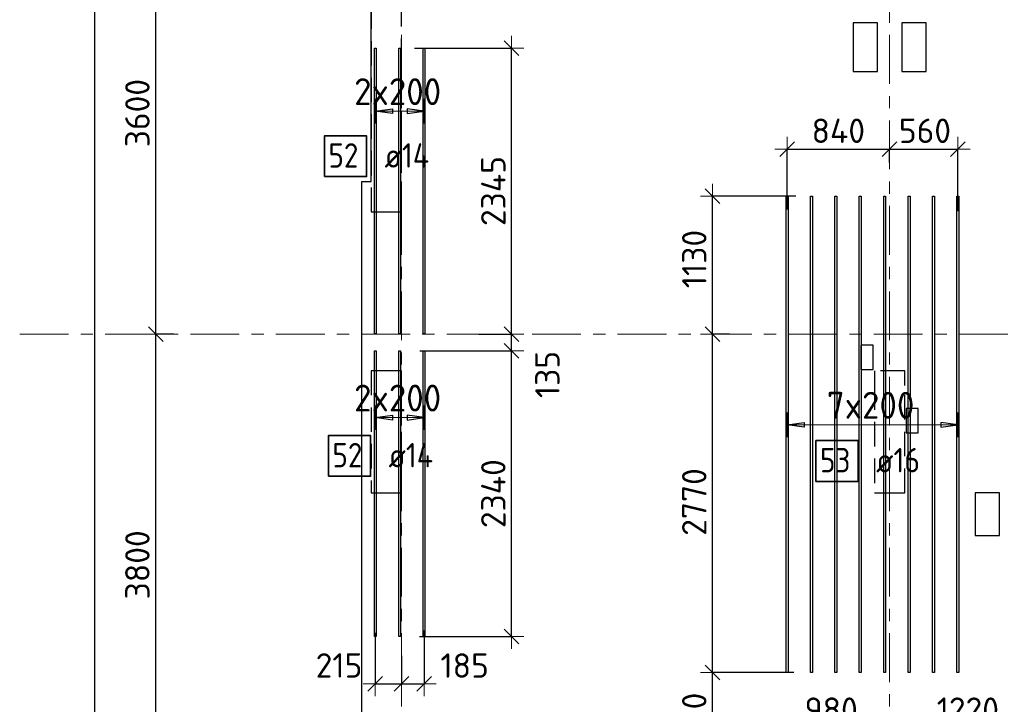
# Model space of a CAD drawing. Header units: metres. Extents: x -38 to 98, y -15 to 19.
# Tile 8 of 64: x -2.63 to 5.44, y 9.77 to 15.38. Entities that reach past the tile are written whole.
import ezdxf

# ---------------------------------------------------------------- set-up
doc = ezdxf.new("R2010")
doc.units = ezdxf.units.M
doc.header["$PDMODE"] = 65
for name, pattern in [('______11', [0.5, 0.4, -0.05, 0, -0.05]), ('______2', [0.27, 0.2, -0.07]), ('______5', [1.1, 0.8, -0.1, 0.1, -0.1])]:
    doc.linetypes.add(name, pattern=pattern)
for name, color, linetype, lineweight in [('XR$2$Осевая линия (1)', 7, '______5', 13), ('XR$2$Размерная линия (1)', 7, 'Continuous', 13), ('XR$3$Перекрытие (1)', 7, 'Continuous', 35), ('XR$3$Размерная линия (1)', 7, 'Continuous', 13), ('XR$5$Стена (1)', 7, 'Continuous', 35)]:
    doc.layers.add(name, color=color, linetype=linetype, lineweight=lineweight)
doc.layers.add('XR$3$Арм.стержн.Доп. Арм. верхн.зоны У', color=7, linetype='Continuous', lineweight=35, true_color=0x739641)
doc.styles.add('ISOCPEUR', font='txt')
doc.dimstyles.new('DIMSTYLE_3', dxfattribs={"dimtxt": 0.2, "dimasz": 0.2, "dimexe": 0, "dimexo": 0, "dimgap": 0.1, "dimtad": 2, "dimdec": 0, "dimlfac": 1000, "dimrnd": 5, "dimzin": 12, "dimdsep": 46, "dimtxsty": 'ISOCPEUR', "dimblk1": 'ALL_ML_STRICH', "dimblk2": 'ALL_ML_STRICH', "dimsah": 1, "dimcen": 0, "dimclrd": 7, "dimclre": 256, "dimclrt": 7, "dimadec": 0, "dimazin": 0, "dimtfac": 1, "dimtdec": 0, "dimtix": 1, "dimtmove": 2, "dimatfit": 3, "dimfxl": 0, "dimtzin": 0, "dimlwd": 0, "dimlwe": -3, "dimarcsym": 0})
doc.dimstyles.new('DIMSTYLE_6', dxfattribs={"dimtxt": 0.2, "dimasz": 0.2, "dimexe": 0, "dimexo": 0, "dimgap": 0.1, "dimtad": 0, "dimdec": 0, "dimlfac": 1000, "dimrnd": 5, "dimzin": 12, "dimdsep": 46, "dimtxsty": 'ISOCPEUR', "dimblk1": 'ALL_ML_STRICH', "dimblk2": 'ALL_ML_STRICH', "dimsah": 1, "dimcen": 0, "dimclrd": 7, "dimclre": 256, "dimclrt": 7, "dimadec": 0, "dimazin": 0, "dimtfac": 1, "dimtdec": 0, "dimtix": 1, "dimtmove": 2, "dimatfit": 3, "dimfxl": 0, "dimtvp": 1.2, "dimtzin": 0, "dimlwd": 0, "dimlwe": -3, "dimarcsym": 0})
doc.dimstyles.new('DIMSTYLE_7', dxfattribs={"dimtxt": 0.2, "dimasz": 0.2, "dimexe": 0, "dimexo": 0, "dimgap": 0.1, "dimtad": 2, "dimdec": 0, "dimlfac": 1000, "dimrnd": 5, "dimzin": 12, "dimdsep": 46, "dimtxsty": 'ISOCPEUR', "dimblk1": 'ALL_ML_STRICH', "dimblk2": 'ALL_ML_STRICH', "dimsah": 1, "dimcen": 0, "dimclrd": 7, "dimclre": 256, "dimclrt": 7, "dimadec": 0, "dimazin": 0, "dimtfac": 1, "dimtdec": 0, "dimtix": 1, "dimtmove": 2, "dimatfit": 3, "dimfxl": 0, "dimtvp": 1.2, "dimtzin": 0, "dimlwd": 0, "dimlwe": -3, "dimarcsym": 0})

# ---------------------------------------------------------------- blocks, each defined once
blk = doc.blocks.new('ALL_ML_STRICH')
at = {"color": 0, "linetype": 'ByBlock', "lineweight": -2}
for p, q in [((0, -0.5), (0, 0.5)), ((-1, 0), (0.5, 0)), ((-0.3, -0.3), (0.3, 0.3))]:
    blk.add_line(p, q, dxfattribs=at)
blk = doc.blocks.new('*D33')
at = {"layer": 'DEFPOINTS', "color": 7, "linetype": 'Continuous', "lineweight": 13, "transparency": 33554687}
for p in [(-1.6986, 16.4), (-2.2938, 0), (-2.0153, 0)]:
    blk.add_point(p, dxfattribs=at)
at = {"layer": 'XR$2$Размерная линия (1)', "color": 9, "linetype": 'Continuous', "lineweight": -2, "true_color": 0xc7c7c7, "transparency": 33554687}
for p, q in [((-1.7186, 16.4), (-2.0153, 16.4)), ((-2.2738, 0), (-2.0153, 0))]:
    blk.add_line(p, q, dxfattribs=at)
at = {"layer": 'XR$2$Размерная линия (1)', "color": 7, "linetype": 'Continuous', "lineweight": -2, "transparency": 33554687}
blk.add_line((-2.0153, 0), (-2.0153, 16.4), dxfattribs=at)
at = {"layer": 'XR$2$Размерная линия (1)', "color": 7, "linetype": 'Continuous', "lineweight": 13, "transparency": 33554687, "xscale": 0.2, "yscale": 0.2, "zscale": 0.2}
for p, rotation in [((-2.0153, 16.4), 90), ((-2.0153, 0), 270)]:
    blk.add_blockref('ALL_ML_STRICH', p, dxfattribs=dict(at, rotation=rotation))
at = {"layer": 'XR$2$Размерная линия (1)', "color": 7, "linetype": 'Continuous', "lineweight": 13, "transparency": 33554687, "insert": (-2.1653, 8.22), "char_height": 0.2, "width": 1, "attachment_point": 5, "rotation": 90, "style": 'ISOCPEUR'}
blk.add_mtext('\\A1;{16400}', dxfattribs=at)
blk = doc.blocks.new('*D37')
at = {"layer": 'DEFPOINTS', "color": 7, "linetype": 'Continuous', "lineweight": 13, "transparency": 33554687}
for p in [(-1.3472, 12.8), (-1.5153, 9), (-1.2532, 9)]:
    blk.add_point(p, dxfattribs=at)
at = {"layer": 'XR$2$Размерная линия (1)', "color": 9, "linetype": 'Continuous', "lineweight": -2, "true_color": 0xc7c7c7, "transparency": 33554687}
for p, q in [((-1.3672, 12.8), (-1.5153, 12.8)), ((-1.2732, 9), (-1.5153, 9))]:
    blk.add_line(p, q, dxfattribs=at)
at = {"layer": 'XR$2$Размерная линия (1)', "color": 7, "linetype": 'Continuous', "lineweight": -2, "transparency": 33554687}
blk.add_line((-1.5153, 9), (-1.5153, 12.8), dxfattribs=at)
at = {"layer": 'XR$2$Размерная линия (1)', "color": 7, "linetype": 'Continuous', "lineweight": 13, "transparency": 33554687, "xscale": 0.2, "yscale": 0.2, "zscale": 0.2}
for p, rotation in [((-1.5153, 12.8), 90), ((-1.5153, 9), 270)]:
    blk.add_blockref('ALL_ML_STRICH', p, dxfattribs=dict(at, rotation=rotation))
at = {"layer": 'XR$2$Размерная линия (1)', "color": 7, "linetype": 'Continuous', "lineweight": 13, "transparency": 33554687, "insert": (-1.6653, 10.91), "char_height": 0.2, "width": 0.8, "attachment_point": 5, "rotation": 90, "style": 'ISOCPEUR'}
blk.add_mtext('\\A1;{3800}', dxfattribs=at)
blk = doc.blocks.new('*D38')
at = {"layer": 'DEFPOINTS', "color": 7, "linetype": 'Continuous', "lineweight": 13, "transparency": 33554687}
for p in [(-1.2605, 16.4), (-1.5153, 12.8), (-1.3472, 12.8)]:
    blk.add_point(p, dxfattribs=at)
at = {"layer": 'XR$2$Размерная линия (1)', "color": 9, "linetype": 'Continuous', "lineweight": -2, "true_color": 0xc7c7c7, "transparency": 33554687}
for p, q in [((-1.2805, 16.4), (-1.5153, 16.4)), ((-1.3672, 12.8), (-1.5153, 12.8))]:
    blk.add_line(p, q, dxfattribs=at)
at = {"layer": 'XR$2$Размерная линия (1)', "color": 7, "linetype": 'Continuous', "lineweight": -2, "transparency": 33554687}
blk.add_line((-1.5153, 12.8), (-1.5153, 16.4), dxfattribs=at)
at = {"layer": 'XR$2$Размерная линия (1)', "color": 7, "linetype": 'Continuous', "lineweight": 13, "transparency": 33554687, "xscale": 0.2, "yscale": 0.2, "zscale": 0.2}
for p, rotation in [((-1.5153, 16.4), 90), ((-1.5153, 12.8), 270)]:
    blk.add_blockref('ALL_ML_STRICH', p, dxfattribs=dict(at, rotation=rotation))
at = {"layer": 'XR$2$Размерная линия (1)', "color": 7, "linetype": 'Continuous', "lineweight": 13, "transparency": 33554687, "insert": (-1.6653, 14.61), "char_height": 0.2, "width": 0.8, "attachment_point": 5, "rotation": 90, "style": 'ISOCPEUR'}
blk.add_mtext('\\A1;{3600}', dxfattribs=at)
blk = doc.blocks.new('*D43')
at = {"layer": 'DEFPOINTS', "color": 7, "linetype": 'Continuous', "lineweight": 13, "transparency": 33554687}
for p in [(0.6295, 12.663), (0.626, 10.323), (1.4019, 10.323)]:
    blk.add_point(p, dxfattribs=at)
at = {"layer": 'XR$3$Размерная линия (1)', "color": 9, "linetype": 'Continuous', "lineweight": -2, "true_color": 0xc7c7c7, "transparency": 33554687}
for p, q in [((0.6495, 12.663), (1.4019, 12.663)), ((0.646, 10.323), (1.4019, 10.323))]:
    blk.add_line(p, q, dxfattribs=at)
at = {"layer": 'XR$3$Размерная линия (1)', "color": 7, "linetype": 'Continuous', "lineweight": -2, "transparency": 33554687}
blk.add_line((1.4019, 10.323), (1.4019, 12.663), dxfattribs=at)
at = {"layer": 'XR$3$Размерная линия (1)', "color": 7, "linetype": 'Continuous', "lineweight": 13, "transparency": 33554687, "xscale": 0.2, "yscale": 0.2, "zscale": 0.2}
for p, rotation in [((1.4019, 12.663), 90), ((1.4019, 10.323), 270)]:
    blk.add_blockref('ALL_ML_STRICH', p, dxfattribs=dict(at, rotation=rotation))
at = {"layer": 'XR$3$Размерная линия (1)', "color": 7, "linetype": 'Continuous', "lineweight": 13, "transparency": 33554687, "insert": (1.2519, 11.493), "char_height": 0.2, "width": 0.8, "attachment_point": 5, "rotation": 90, "style": 'ISOCPEUR'}
blk.add_mtext('\\A1;{2340}', dxfattribs=at)
blk = doc.blocks.new('*D44')
at = {"layer": 'DEFPOINTS', "color": 7, "linetype": 'Continuous', "lineweight": 13, "transparency": 33554687}
for p in [(1.1129, 12.8), (0.6295, 12.663), (1.4019, 12.663)]:
    blk.add_point(p, dxfattribs=at)
at = {"layer": 'XR$3$Размерная линия (1)', "color": 9, "linetype": 'Continuous', "lineweight": -2, "true_color": 0xc7c7c7, "transparency": 33554687}
for p, q in [((1.1329, 12.8), (1.4019, 12.8)), ((0.6495, 12.663), (1.4019, 12.663))]:
    blk.add_line(p, q, dxfattribs=at)
at = {"layer": 'XR$3$Размерная линия (1)', "color": 7, "linetype": 'Continuous', "lineweight": -2, "transparency": 33554687}
blk.add_line((1.4019, 12.663), (1.4019, 12.8), dxfattribs=at)
at = {"layer": 'XR$3$Размерная линия (1)', "color": 7, "linetype": 'Continuous', "lineweight": 13, "transparency": 33554687, "xscale": 0.2, "yscale": 0.2, "zscale": 0.2}
for p, rotation in [((1.4019, 12.8), 90), ((1.4019, 12.663), 270)]:
    blk.add_blockref('ALL_ML_STRICH', p, dxfattribs=dict(at, rotation=rotation))
at = {"layer": 'XR$3$Размерная линия (1)', "color": 7, "linetype": 'Continuous', "lineweight": 13, "transparency": 33554687, "insert": (1.695, 12.4688), "char_height": 0.2, "width": 0.6, "attachment_point": 5, "rotation": 90, "style": 'ISOCPEUR'}
blk.add_mtext('\\A1;{135}', dxfattribs=at)
blk = doc.blocks.new('*D45')
at = {"layer": 'DEFPOINTS', "color": 7, "linetype": 'Continuous', "lineweight": 13, "transparency": 33554687}
for p in [(0.5864, 15.143), (1.1129, 12.8), (1.4019, 12.8)]:
    blk.add_point(p, dxfattribs=at)
at = {"layer": 'XR$3$Размерная линия (1)', "color": 9, "linetype": 'Continuous', "lineweight": -2, "true_color": 0xc7c7c7, "transparency": 33554687}
for p, q in [((0.6064, 15.143), (1.4019, 15.143)), ((1.1329, 12.8), (1.4019, 12.8))]:
    blk.add_line(p, q, dxfattribs=at)
at = {"layer": 'XR$3$Размерная линия (1)', "color": 7, "linetype": 'Continuous', "lineweight": -2, "transparency": 33554687}
blk.add_line((1.4019, 12.8), (1.4019, 15.143), dxfattribs=at)
at = {"layer": 'XR$3$Размерная линия (1)', "color": 7, "linetype": 'Continuous', "lineweight": 13, "transparency": 33554687, "xscale": 0.2, "yscale": 0.2, "zscale": 0.2}
for p, rotation in [((1.4019, 15.143), 90), ((1.4019, 12.8), 270)]:
    blk.add_blockref('ALL_ML_STRICH', p, dxfattribs=dict(at, rotation=rotation))
at = {"layer": 'XR$3$Размерная линия (1)', "color": 7, "linetype": 'Continuous', "lineweight": 13, "transparency": 33554687, "insert": (1.2519, 13.9715), "char_height": 0.2, "width": 0.8, "attachment_point": 5, "rotation": 90, "style": 'ISOCPEUR'}
blk.add_mtext('\\A1;{2345}', dxfattribs=at)
blk = doc.blocks.new('*D50')
at = {"layer": 'DEFPOINTS', "color": 7, "linetype": 'Continuous', "lineweight": 13, "transparency": 33554687}
for p in [(3.7337, 10.0295), (3.0489, 9.2484), (3.6335, 9.2484)]:
    blk.add_point(p, dxfattribs=at)
at = {"layer": 'XR$3$Размерная линия (1)', "color": 9, "linetype": 'Continuous', "lineweight": -2, "true_color": 0xc7c7c7, "transparency": 33554687}
for p, q in [((3.7137, 10.0295), (3.0489, 10.0295)), ((3.6135, 9.2484), (3.0489, 9.2484))]:
    blk.add_line(p, q, dxfattribs=at)
at = {"layer": 'XR$3$Размерная линия (1)', "color": 7, "linetype": 'Continuous', "lineweight": -2, "transparency": 33554687}
blk.add_line((3.0489, 9.2484), (3.0489, 10.0295), dxfattribs=at)
at = {"layer": 'XR$3$Размерная линия (1)', "color": 7, "linetype": 'Continuous', "lineweight": 13, "transparency": 33554687, "xscale": 0.2, "yscale": 0.2, "zscale": 0.2}
for p, rotation in [((3.0489, 10.0295), 90), ((3.0489, 9.2484), 270)]:
    blk.add_blockref('ALL_ML_STRICH', p, dxfattribs=dict(at, rotation=rotation))
at = {"layer": 'XR$3$Размерная линия (1)', "color": 7, "linetype": 'Continuous', "lineweight": 13, "transparency": 33554687, "insert": (2.8989, 9.649), "char_height": 0.2, "width": 0.6, "attachment_point": 5, "rotation": 90, "style": 'ISOCPEUR'}
blk.add_mtext('\\A1;{780}', dxfattribs=at)
blk = doc.blocks.new('*D51')
at = {"layer": 'DEFPOINTS', "color": 7, "linetype": 'Continuous', "lineweight": 13, "transparency": 33554687}
for p in [(3.2089, 12.8), (3.0489, 10.0295), (3.7337, 10.0295)]:
    blk.add_point(p, dxfattribs=at)
at = {"layer": 'XR$3$Размерная линия (1)', "color": 9, "linetype": 'Continuous', "lineweight": -2, "true_color": 0xc7c7c7, "transparency": 33554687}
for p, q in [((3.1889, 12.8), (3.0489, 12.8)), ((3.7137, 10.0295), (3.0489, 10.0295))]:
    blk.add_line(p, q, dxfattribs=at)
at = {"layer": 'XR$3$Размерная линия (1)', "color": 7, "linetype": 'Continuous', "lineweight": -2, "transparency": 33554687}
blk.add_line((3.0489, 10.0295), (3.0489, 12.8), dxfattribs=at)
at = {"layer": 'XR$3$Размерная линия (1)', "color": 7, "linetype": 'Continuous', "lineweight": 13, "transparency": 33554687, "xscale": 0.2, "yscale": 0.2, "zscale": 0.2}
for p, rotation in [((3.0489, 12.8), 90), ((3.0489, 10.0295), 270)]:
    blk.add_blockref('ALL_ML_STRICH', p, dxfattribs=dict(at, rotation=rotation))
at = {"layer": 'XR$3$Размерная линия (1)', "color": 7, "linetype": 'Continuous', "lineweight": 13, "transparency": 33554687, "insert": (2.8989, 11.4248), "char_height": 0.2, "width": 0.8, "attachment_point": 5, "rotation": 90, "style": 'ISOCPEUR'}
blk.add_mtext('\\A1;{2770}', dxfattribs=at)
blk = doc.blocks.new('*D52')
at = {"layer": 'DEFPOINTS', "color": 7, "linetype": 'Continuous', "lineweight": 13, "transparency": 33554687}
for p in [(3.7504, 13.9295), (3.0489, 12.8), (3.2089, 12.8)]:
    blk.add_point(p, dxfattribs=at)
at = {"layer": 'XR$3$Размерная линия (1)', "color": 9, "linetype": 'Continuous', "lineweight": -2, "true_color": 0xc7c7c7, "transparency": 33554687}
for p, q in [((3.7304, 13.9295), (3.0489, 13.9295)), ((3.1889, 12.8), (3.0489, 12.8))]:
    blk.add_line(p, q, dxfattribs=at)
at = {"layer": 'XR$3$Размерная линия (1)', "color": 7, "linetype": 'Continuous', "lineweight": -2, "transparency": 33554687}
blk.add_line((3.0489, 12.8), (3.0489, 13.9295), dxfattribs=at)
at = {"layer": 'XR$3$Размерная линия (1)', "color": 7, "linetype": 'Continuous', "lineweight": 13, "transparency": 33554687, "xscale": 0.2, "yscale": 0.2, "zscale": 0.2}
for p, rotation in [((3.0489, 13.9295), 90), ((3.0489, 12.8), 270)]:
    blk.add_blockref('ALL_ML_STRICH', p, dxfattribs=dict(at, rotation=rotation))
at = {"layer": 'XR$3$Размерная линия (1)', "color": 7, "linetype": 'Continuous', "lineweight": 13, "transparency": 33554687, "insert": (2.8989, 13.4148), "char_height": 0.2, "width": 0.8, "attachment_point": 5, "rotation": 90, "style": 'ISOCPEUR'}
blk.add_mtext('\\A1;{1130}', dxfattribs=at)
blk = doc.blocks.new('*D93')
at = {"layer": 'DEFPOINTS', "color": 7, "linetype": 'Continuous', "lineweight": 13, "transparency": 33554687}
for p in [(3.6593, 14.3153), (4.5, 14.1845), (3.6593, 13.8014)]:
    blk.add_point(p, dxfattribs=at)
at = {"layer": 'XR$3$Размерная линия (1)', "color": 9, "linetype": 'Continuous', "lineweight": -2, "true_color": 0xc7c7c7, "transparency": 33554687}
for p, q in [((3.6593, 13.8214), (3.6593, 14.3153)), ((4.5, 14.2045), (4.5, 14.3153))]:
    blk.add_line(p, q, dxfattribs=at)
at = {"layer": 'XR$3$Размерная линия (1)', "color": 7, "linetype": 'Continuous', "lineweight": -2, "transparency": 33554687}
blk.add_line((3.6593, 14.3153), (4.5, 14.3153), dxfattribs=at)
at = {"layer": 'XR$3$Размерная линия (1)', "color": 7, "linetype": 'Continuous', "lineweight": 13, "transparency": 33554687, "xscale": 0.2, "yscale": 0.2, "zscale": 0.2, "rotation": 180}
blk.add_blockref('ALL_ML_STRICH', (3.6593, 14.3153), dxfattribs=at)
at = {"layer": 'XR$3$Размерная линия (1)', "color": 7, "linetype": 'Continuous', "lineweight": 13, "transparency": 33554687, "xscale": 0.2, "yscale": 0.2, "zscale": 0.2}
blk.add_blockref('ALL_ML_STRICH', (4.5, 14.3153), dxfattribs=at)
at = {"layer": 'XR$3$Размерная линия (1)', "color": 7, "linetype": 'Continuous', "lineweight": 13, "transparency": 33554687, "insert": (4.0796, 14.4653), "char_height": 0.2, "width": 0.6, "attachment_point": 5, "style": 'ISOCPEUR'}
blk.add_mtext('\\A1;{840}', dxfattribs=at)
blk = doc.blocks.new('*D94')
at = {"layer": 'DEFPOINTS', "color": 7, "linetype": 'Continuous', "lineweight": 13, "transparency": 33554687}
for p in [(4.5, 14.3153), (4.5, 14.1845), (5.0593, 13.7877)]:
    blk.add_point(p, dxfattribs=at)
at = {"layer": 'XR$3$Размерная линия (1)', "color": 9, "linetype": 'Continuous', "lineweight": -2, "true_color": 0xc7c7c7, "transparency": 33554687}
for p, q in [((4.5, 14.2045), (4.5, 14.3153)), ((5.0593, 13.8077), (5.0593, 14.3153))]:
    blk.add_line(p, q, dxfattribs=at)
at = {"layer": 'XR$3$Размерная линия (1)', "color": 7, "linetype": 'Continuous', "lineweight": -2, "transparency": 33554687}
blk.add_line((4.5, 14.3153), (5.0593, 14.3153), dxfattribs=at)
at = {"layer": 'XR$3$Размерная линия (1)', "color": 7, "linetype": 'Continuous', "lineweight": 13, "transparency": 33554687, "xscale": 0.2, "yscale": 0.2, "zscale": 0.2, "rotation": 180}
blk.add_blockref('ALL_ML_STRICH', (4.5, 14.3153), dxfattribs=at)
at = {"layer": 'XR$3$Размерная линия (1)', "color": 7, "linetype": 'Continuous', "lineweight": 13, "transparency": 33554687, "xscale": 0.2, "yscale": 0.2, "zscale": 0.2}
blk.add_blockref('ALL_ML_STRICH', (5.0593, 14.3153), dxfattribs=at)
at = {"layer": 'XR$3$Размерная линия (1)', "color": 7, "linetype": 'Continuous', "lineweight": 13, "transparency": 33554687, "insert": (4.7896, 14.4653), "char_height": 0.2, "width": 0.6, "attachment_point": 5, "style": 'ISOCPEUR'}
blk.add_mtext('\\A1;{560}', dxfattribs=at)
blk = doc.blocks.new('*D97')
at = {"layer": 'DEFPOINTS', "color": 7, "linetype": 'Continuous', "lineweight": 13, "transparency": 33554687}
for p in [(3.5222, 9.574), (4.5, 9.3855), (3.5222, 9.1473)]:
    blk.add_point(p, dxfattribs=at)
at = {"layer": 'XR$3$Размерная линия (1)', "color": 9, "linetype": 'Continuous', "lineweight": -2, "true_color": 0xc7c7c7, "transparency": 33554687}
for p, q in [((3.5222, 9.1673), (3.5222, 9.574)), ((4.5, 9.4055), (4.5, 9.574))]:
    blk.add_line(p, q, dxfattribs=at)
at = {"layer": 'XR$3$Размерная линия (1)', "color": 7, "linetype": 'Continuous', "lineweight": -2, "transparency": 33554687}
blk.add_line((3.5222, 9.574), (4.5, 9.574), dxfattribs=at)
at = {"layer": 'XR$3$Размерная линия (1)', "color": 7, "linetype": 'Continuous', "lineweight": 13, "transparency": 33554687, "xscale": 0.2, "yscale": 0.2, "zscale": 0.2, "rotation": 180}
blk.add_blockref('ALL_ML_STRICH', (3.5222, 9.574), dxfattribs=at)
at = {"layer": 'XR$3$Размерная линия (1)', "color": 7, "linetype": 'Continuous', "lineweight": 13, "transparency": 33554687, "xscale": 0.2, "yscale": 0.2, "zscale": 0.2}
blk.add_blockref('ALL_ML_STRICH', (4.5, 9.574), dxfattribs=at)
at = {"layer": 'XR$3$Размерная линия (1)', "color": 7, "linetype": 'Continuous', "lineweight": 13, "transparency": 33554687, "insert": (4.0211, 9.724), "char_height": 0.2, "width": 0.6, "attachment_point": 5, "style": 'ISOCPEUR'}
blk.add_mtext('\\A1;{980}', dxfattribs=at)
blk = doc.blocks.new('*D98')
at = {"layer": 'DEFPOINTS', "color": 7, "linetype": 'Continuous', "lineweight": 13, "transparency": 33554687}
for p in [(4.5, 9.574), (4.5, 9.3855), (5.7222, 9.1649)]:
    blk.add_point(p, dxfattribs=at)
at = {"layer": 'XR$3$Размерная линия (1)', "color": 9, "linetype": 'Continuous', "lineweight": -2, "true_color": 0xc7c7c7, "transparency": 33554687}
for p, q in [((4.5, 9.4055), (4.5, 9.574)), ((5.7222, 9.1849), (5.7222, 9.574))]:
    blk.add_line(p, q, dxfattribs=at)
at = {"layer": 'XR$3$Размерная линия (1)', "color": 7, "linetype": 'Continuous', "lineweight": -2, "transparency": 33554687}
blk.add_line((4.5, 9.574), (5.7222, 9.574), dxfattribs=at)
at = {"layer": 'XR$3$Размерная линия (1)', "color": 7, "linetype": 'Continuous', "lineweight": 13, "transparency": 33554687, "xscale": 0.2, "yscale": 0.2, "zscale": 0.2, "rotation": 180}
blk.add_blockref('ALL_ML_STRICH', (4.5, 9.574), dxfattribs=at)
at = {"layer": 'XR$3$Размерная линия (1)', "color": 7, "linetype": 'Continuous', "lineweight": 13, "transparency": 33554687, "xscale": 0.2, "yscale": 0.2, "zscale": 0.2}
blk.add_blockref('ALL_ML_STRICH', (5.7222, 9.574), dxfattribs=at)
at = {"layer": 'XR$3$Размерная линия (1)', "color": 7, "linetype": 'Continuous', "lineweight": 13, "transparency": 33554687, "insert": (5.1411, 9.724), "char_height": 0.2, "width": 0.8, "attachment_point": 5, "style": 'ISOCPEUR'}
blk.add_mtext('\\A1;{1220}', dxfattribs=at)
blk = doc.blocks.new('*D103')
at = {"layer": 'DEFPOINTS', "color": 7, "linetype": 'Continuous', "lineweight": 13, "transparency": 33554687}
for p in [(0.2846, 10.3743), (0.5, 10.1852), (0.2846, 9.9356)]:
    blk.add_point(p, dxfattribs=at)
at = {"layer": 'XR$3$Размерная линия (1)', "color": 9, "linetype": 'Continuous', "lineweight": -2, "true_color": 0xc7c7c7, "transparency": 33554687}
for p, q in [((0.2846, 10.3543), (0.2846, 9.9356)), ((0.5, 10.1652), (0.5, 9.9356))]:
    blk.add_line(p, q, dxfattribs=at)
at = {"layer": 'XR$3$Размерная линия (1)', "color": 7, "linetype": 'Continuous', "lineweight": -2, "transparency": 33554687}
blk.add_line((0.2846, 9.9356), (0.5, 9.9356), dxfattribs=at)
at = {"layer": 'XR$3$Размерная линия (1)', "color": 7, "linetype": 'Continuous', "lineweight": 13, "transparency": 33554687, "xscale": 0.2, "yscale": 0.2, "zscale": 0.2, "rotation": 180}
blk.add_blockref('ALL_ML_STRICH', (0.2846, 9.9356), dxfattribs=at)
at = {"layer": 'XR$3$Размерная линия (1)', "color": 7, "linetype": 'Continuous', "lineweight": 13, "transparency": 33554687, "xscale": 0.2, "yscale": 0.2, "zscale": 0.2}
blk.add_blockref('ALL_ML_STRICH', (0.5, 9.9356), dxfattribs=at)
at = {"layer": 'XR$3$Размерная линия (1)', "color": 7, "linetype": 'Continuous', "lineweight": 13, "transparency": 33554687, "insert": (-0.0127, 10.086), "char_height": 0.2, "width": 0.6, "attachment_point": 5, "style": 'ISOCPEUR'}
blk.add_mtext('\\A1;{215}', dxfattribs=at)
blk = doc.blocks.new('*D104')
at = {"layer": 'DEFPOINTS', "color": 7, "linetype": 'Continuous', "lineweight": 13, "transparency": 33554687}
for p in [(0.6846, 10.3919), (0.5, 10.1852), (0.5, 9.9356)]:
    blk.add_point(p, dxfattribs=at)
at = {"layer": 'XR$3$Размерная линия (1)', "color": 9, "linetype": 'Continuous', "lineweight": -2, "true_color": 0xc7c7c7, "transparency": 33554687}
for p, q in [((0.6846, 10.3719), (0.6846, 9.9356)), ((0.5, 10.1652), (0.5, 9.9356))]:
    blk.add_line(p, q, dxfattribs=at)
at = {"layer": 'XR$3$Размерная линия (1)', "color": 7, "linetype": 'Continuous', "lineweight": -2, "transparency": 33554687}
blk.add_line((0.5, 9.9356), (0.6846, 9.9356), dxfattribs=at)
at = {"layer": 'XR$3$Размерная линия (1)', "color": 7, "linetype": 'Continuous', "lineweight": 13, "transparency": 33554687, "xscale": 0.2, "yscale": 0.2, "zscale": 0.2, "rotation": 180}
blk.add_blockref('ALL_ML_STRICH', (0.5, 9.9356), dxfattribs=at)
at = {"layer": 'XR$3$Размерная линия (1)', "color": 7, "linetype": 'Continuous', "lineweight": 13, "transparency": 33554687, "xscale": 0.2, "yscale": 0.2, "zscale": 0.2}
blk.add_blockref('ALL_ML_STRICH', (0.6846, 9.9356), dxfattribs=at)
at = {"layer": 'XR$3$Размерная линия (1)', "color": 7, "linetype": 'Continuous', "lineweight": 13, "transparency": 33554687, "insert": (1.017, 10.0852), "char_height": 0.2, "width": 0.6, "attachment_point": 5, "style": 'ISOCPEUR'}
blk.add_mtext('\\A1;{185}', dxfattribs=at)

msp = doc.modelspace()

# ---------------------------------------------------------------- linework, layer by layer
at = {"layer": 'XR$2$Осевая линия (1)', "color": 253, "linetype": '______11', "lineweight": 13, "true_color": 0xa0a0a0, "transparency": 33554687}
for p, q in [((0.5, -2.65), (0.5, 18.35)), ((4.5, -2.65), (4.5, 18.35)), ((-2.63, 12.8), (62.6, 12.8))]:
    msp.add_line(p, q, dxfattribs=at)
at = {"layer": 'XR$3$Арм.стержн.Доп. Арм. верхн.зоны У', "color": 253, "linetype": 'Continuous', "lineweight": -3, "true_color": 0xa0a0a0, "transparency": 33554687}
for p, q in [((0.2846, 14.6258), (0.2846, 14.7258)), ((0.6846, 14.6258), (0.6846, 14.7258)), ((0.2846, 14.6258), (0.2846, 14.5258)), ((0.6846, 14.6258), (0.6846, 14.5258)), ((0.2846, 12.1162), (0.2846, 12.2162)), ((0.6846, 12.1162), (0.6846, 12.2162)), ((0.2846, 12.1162), (0.2846, 12.0162)), ((0.6846, 12.1162), (0.6846, 12.0162)), ((3.6593, 12.0571), (3.6593, 12.1571)), ((5.0593, 12.0571), (5.0593, 12.1571)), ((3.6593, 12.0571), (3.6593, 11.9571)), ((5.0593, 12.0571), (5.0593, 11.9571))]:
    msp.add_line(p, q, dxfattribs=at)
at = {"layer": 'XR$3$Арм.стержн.Доп. Арм. верхн.зоны У', "color": 7, "linetype": 'Continuous', "lineweight": 25, "transparency": 33554687}
for p, q in [((0.2846, 14.6258), (0.4246, 14.6458)), ((0.4246, 14.6058), (0.2846, 14.6258)), ((0.4246, 14.6458), (0.4246, 14.6058)), ((0.6846, 14.6258), (0.5446, 14.6458)), ((0.5446, 14.6458), (0.5446, 14.6058)), ((0.5446, 14.6058), (0.6846, 14.6258)), ((0.2846, 12.1162), (0.4246, 12.1362)), ((0.4246, 12.0962), (0.2846, 12.1162)), ((0.4246, 12.1362), (0.4246, 12.0962)), ((0.6846, 12.1162), (0.5446, 12.1362)), ((0.5446, 12.1362), (0.5446, 12.0962)), ((0.5446, 12.0962), (0.6846, 12.1162)), ((3.6593, 12.0571), (3.7993, 12.0771)), ((3.7993, 12.0371), (3.6593, 12.0571)), ((3.7993, 12.0771), (3.7993, 12.0371)), ((5.0593, 12.0571), (4.9193, 12.0771)), ((4.9193, 12.0771), (4.9193, 12.0371)), ((4.9193, 12.0371), (5.0593, 12.0571))]:
    msp.add_line(p, q, dxfattribs=at)
at = {"layer": 'XR$3$Арм.стержн.Доп. Арм. верхн.зоны У', "color": 7, "linetype": 'Continuous', "lineweight": 13, "transparency": 33554687}
for p, q in [((0.2846, 14.6258), (0.2846, 14.6258)), ((0.2846, 14.6258), (0.6846, 14.6258)), ((0.6846, 14.6258), (0.6846, 14.6258)), ((0.2846, 12.1162), (0.2846, 12.1162)), ((0.2846, 12.1162), (0.6846, 12.1162)), ((0.6846, 12.1162), (0.6846, 12.1162)), ((3.6593, 12.0571), (3.6593, 12.0571)), ((5.0593, 12.0571), (5.0593, 12.0571))]:
    msp.add_line(p, q, dxfattribs=at)
at = {"layer": 'XR$3$Арм.стержн.Доп. Арм. верхн.зоны У', "color": 7, "linetype": 'Continuous', "lineweight": 25, "transparency": 33554687}
for points in [[(0.2776, 12.803), (0.2776, 15.143), (0.2916, 15.143), (0.2916, 12.803), (0.2776, 12.803)], [(0.4776, 12.803), (0.4776, 15.143), (0.4916, 15.143), (0.4916, 12.803), (0.4776, 12.803)], [(0.6776, 12.803), (0.6776, 15.143), (0.6916, 15.143), (0.6916, 12.803), (0.6776, 12.803)], [(3.6513, 10.0295), (3.6513, 13.9295), (3.6673, 13.9295), (3.6673, 10.0295), (3.6513, 10.0295)], [(3.8513, 10.0295), (3.8513, 13.9295), (3.8673, 13.9295), (3.8673, 10.0295), (3.8513, 10.0295)], [(4.0513, 10.0295), (4.0513, 13.9295), (4.0673, 13.9295), (4.0673, 10.0295), (4.0513, 10.0295)], [(4.2513, 10.0295), (4.2513, 13.9295), (4.2673, 13.9295), (4.2673, 10.0295), (4.2513, 10.0295)], [(4.4513, 10.0295), (4.4513, 13.9295), (4.4673, 13.9295), (4.4673, 10.0295), (4.4513, 10.0295)], [(4.6513, 10.0295), (4.6513, 13.9295), (4.6673, 13.9295), (4.6673, 10.0295), (4.6513, 10.0295)], [(4.8513, 10.0295), (4.8513, 13.9295), (4.8673, 13.9295), (4.8673, 10.0295), (4.8513, 10.0295)], [(5.0513, 10.0295), (5.0513, 13.9295), (5.0673, 13.9295), (5.0673, 10.0295), (5.0513, 10.0295)], [(0.2776, 10.323), (0.2776, 12.663), (0.2916, 12.663), (0.2916, 10.323), (0.2776, 10.323)], [(0.4776, 10.323), (0.4776, 12.663), (0.4916, 12.663), (0.4916, 10.323), (0.4776, 10.323)], [(0.6776, 10.323), (0.6776, 12.663), (0.6916, 12.663), (0.6916, 10.323), (0.6776, 10.323)]]:
    msp.add_lwpolyline(points, dxfattribs=at)
at = {"layer": 'XR$3$Арм.стержн.Доп. Арм. верхн.зоны У', "color": 7, "linetype": 'Continuous', "lineweight": 35, "transparency": 33554687}
for points in [[(-0.1328, 14.0899), (0.2138, 14.0899), (0.2138, 14.4232), (-0.1328, 14.4232), (-0.1328, 14.0899)], [(-0.1001, 11.635), (0.2465, 11.635), (0.2465, 11.9683), (-0.1001, 11.9683), (-0.1001, 11.635)], [(3.896, 11.5938), (4.2427, 11.5938), (4.2427, 11.9272), (3.896, 11.9272), (3.896, 11.5938)]]:
    msp.add_lwpolyline(points, dxfattribs=at)
at = {"layer": 'XR$3$Арм.стержн.Доп. Арм. верхн.зоны У', "color": 7, "linetype": 'Continuous', "lineweight": 13, "transparency": 33554687}
msp.add_lwpolyline([(3.6593, 12.0571), (3.8363, 12.0571), (3.8363, 12.0571), (5.0593, 12.0571)], dxfattribs=at)
at = {"layer": 'XR$3$Перекрытие (1)', "color": 7, "linetype": 'Continuous', "lineweight": 25, "transparency": 33554687}
for p, q in [((0.25, 14.05), (0.25, 16.65)), ((4.2, 15.35), (4.2, 14.95)), ((4.4, 15.35), (4.2, 15.35)), ((4.4, 14.95), (4.4, 15.35)), ((4.6, 15.35), (4.6, 14.95)), ((4.8, 15.35), (4.6, 15.35)), ((4.8, 14.95), (4.8, 15.35)), ((4.2, 14.95), (4.4, 14.95)), ((4.6, 14.95), (4.8, 14.95)), ((0.175, -0.25), (0.175, 14.05)), ((0.175, 14.05), (0.25, 14.05)), ((4.265, 12.71), (4.265, 12.51)), ((4.365, 12.71), (4.265, 12.71)), ((4.365, 12.51), (4.365, 12.71)), ((4.265, 12.51), (4.365, 12.51)), ((4.635, 12.19), (4.635, 11.99)), ((4.735, 12.19), (4.635, 12.19)), ((4.735, 11.99), (4.735, 12.19)), ((4.635, 11.99), (4.735, 11.99)), ((5.2, 11.5), (5.2, 11.15)), ((5.4, 11.5), (5.2, 11.5)), ((5.4, 11.15), (5.4, 11.5)), ((5.2, 11.15), (5.4, 11.15))]:
    msp.add_line(p, q, dxfattribs=at)
at = {"layer": 'XR$5$Стена (1)', "color": 253, "linetype": '______2', "lineweight": -3, "true_color": 0xa0a0a0, "transparency": 33554687}
for p, q in [((0.25, 16.4), (0.25, 13.8)), ((0.5, 13.82), (0.5, 16.4)), ((0.25, 13.8), (0.37, 13.8)), ((0.37, 13.8), (0.5, 13.8)), ((0.5, 13.8), (0.5, 13.82)), ((0.37, 12.5), (0.25, 12.5)), ((0.25, 12.5), (0.25, 11.5)), ((0.5, 12.5), (0.37, 12.5)), ((0.5, 12.38), (0.5, 12.5)), ((4.375, 12.5), (4.375, 12.38)), ((4.625, 12.5), (4.375, 12.5)), ((4.625, 12.38), (4.625, 12.5)), ((0.5, 11.5), (0.5, 12.38)), ((4.375, 12.38), (4.375, 11.5)), ((4.625, 11.5), (4.625, 12.38)), ((0.25, 11.5), (0.37, 11.5)), ((0.37, 11.5), (0.5, 11.5)), ((4.375, 11.5), (4.625, 11.5)), ((4.505, 11.5), (4.625, 11.5))]:
    msp.add_line(p, q, dxfattribs=at)

# ---------------------------------------------------------------- texts
at = {"layer": 'XR$3$Арм.стержн.Доп. Арм. верхн.зоны У', "color": 7, "linetype": 'Continuous', "lineweight": 13, "transparency": 33554687, "char_height": 0.22, "width": 0.873359, "attachment_point": 7, "style": 'ISOCPEUR'}
for s, insert in [('\\W0.95;2x200', (0.1106, 14.6758)), ('\\W0.95;2x200', (0.1106, 12.1662)), ('\\W0.95;7x200', (3.9853, 12.1071))]:
    msp.add_mtext(s, dxfattribs=dict(at, insert=insert))
at = {"layer": 'XR$3$Арм.стержн.Доп. Арм. верхн.зоны У', "color": 7, "linetype": 'Continuous', "lineweight": 25, "transparency": 33554687, "char_height": 0.2, "attachment_point": 7, "style": 'ISOCPEUR'}
for s, insert, width in [('\\W0.87;52', (-0.0995, 14.1632), 0.367208), ('\\W0.89; ø14 ', (0.2472, 14.1632), 0.769432), ('\\W0.87;52', (-0.0668, 11.7083), 0.367208), ('\\W0.89; ø14 ', (0.2799, 11.7083), 0.769432), ('\\W0.87;53', (3.9294, 11.6672), 0.367208), ('\\W0.89; ø16 ', (4.276, 11.6672), 0.749105)]:
    msp.add_mtext(s, dxfattribs=dict(at, insert=insert, width=width))

# ---------------------------------------------------------------- dimensions: what is measured, and where the dimension line sits
at = {"layer": 'XR$2$Размерная линия (1)', "color": 7, "linetype": 'Continuous', "lineweight": 13, "transparency": 33554687}
for base, p1, p2, picture, middle in [((-2.0153, 16.4), (-2.2738, 0), (-1.7186, 16.4), '*D33', (-2.1653, 8.22)), ((-1.5153, 16.4), (-1.3672, 12.8), (-1.2805, 16.4), '*D38', (-1.6653, 14.61)), ((-1.5153, 12.8), (-1.2732, 9), (-1.3672, 12.8), '*D37', (-1.6653, 10.91))]:
    dim = msp.add_linear_dim(base=base, p1=p1, p2=p2, angle=90, dimstyle='DIMSTYLE_3', override={"dimpost": '<>', "dimclrd": 7, "dimclre": 9, "dimclrt": 7, "dimlwd": 0, "dimlwe": 65533}, dxfattribs=at)
    dim.commit()
    dim.dimension.update_dxf_attribs({"geometry": picture, "text_midpoint": middle, "dimtype": 160})
at = {"layer": 'XR$3$Размерная линия (1)', "color": 7, "linetype": 'Continuous', "lineweight": 13, "transparency": 33554687}
for base, p1, p2, dimstyle, picture, middle in [((1.4019, 15.143), (1.1329, 12.8), (0.6064, 15.143), 'DIMSTYLE_3', '*D45', (1.2519, 13.9715)), ((3.04892, 13.92952), (3.18892, 12.8), (3.73039, 13.92952), 'DIMSTYLE_3', '*D52', (2.89892, 13.41476)), ((1.4019, 12.8), (0.6495, 12.663), (1.1329, 12.8), 'DIMSTYLE_6', '*D44', (1.695, 12.4688)), ((3.04892, 12.8), (3.71369, 10.02952), (3.18892, 12.8), 'DIMSTYLE_3', '*D51', (2.89892, 11.42476)), ((1.4019, 12.663), (0.646, 10.323), (0.6495, 12.663), 'DIMSTYLE_3', '*D43', (1.2519, 11.493)), ((3.0489, 10.0295), (3.6135, 9.2484), (3.7137, 10.0295), 'DIMSTYLE_3', '*D50', (2.8989, 9.649))]:
    dim = msp.add_linear_dim(base=base, p1=p1, p2=p2, angle=90, dimstyle=dimstyle, override={"dimpost": '<>', "dimclrd": 7, "dimclre": 9, "dimclrt": 7, "dimlwd": 0, "dimlwe": 65533}, dxfattribs=at)
    dim.commit()
    dim.dimension.update_dxf_attribs({"geometry": picture, "text_midpoint": middle, "dimtype": 160})
for base, p1, p2, dimstyle, picture, middle in [((4.5, 14.3153), (3.6593, 13.8214), (4.5, 14.2045), 'DIMSTYLE_3', '*D93', (4.0796, 14.4653)), ((5.0593, 14.3153), (4.5, 14.2045), (5.0593, 13.8077), 'DIMSTYLE_7', '*D94', (4.7896, 14.4653)), ((0.5, 9.9356), (0.2846, 10.3543), (0.5, 10.1652), 'DIMSTYLE_7', '*D103', (-0.0127, 10.086)), ((0.6846, 9.9356), (0.5, 10.1652), (0.6846, 10.3719), 'DIMSTYLE_7', '*D104', (1.017, 10.0852)), ((4.5, 9.574), (3.5222, 9.1673), (4.5, 9.4055), 'DIMSTYLE_3', '*D97', (4.0211, 9.724)), ((5.7222, 9.574), (4.5, 9.4055), (5.7222, 9.1849), 'DIMSTYLE_3', '*D98', (5.1411, 9.724))]:
    dim = msp.add_linear_dim(base=base, p1=p1, p2=p2, dimstyle=dimstyle, override={"dimpost": '<>', "dimclrd": 7, "dimclre": 9, "dimclrt": 7, "dimlwd": 0, "dimlwe": 65533}, dxfattribs=at)
    dim.commit()
    dim.dimension.update_dxf_attribs({"geometry": picture, "text_midpoint": middle, "dimtype": 160})

doc.saveas('drawing.dxf')
